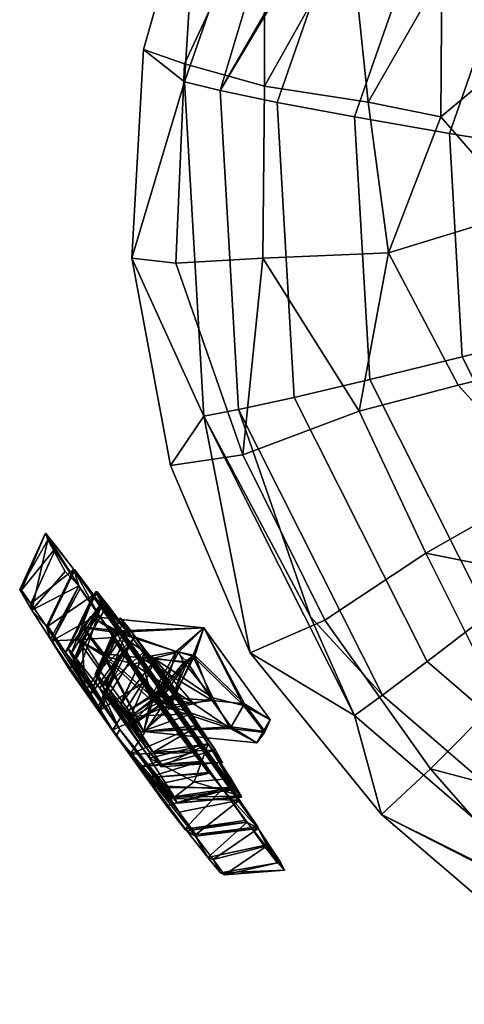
# Model space of a CAD drawing. Header units: millimetres. Extents: x -392 to 392, y -399 to 399.
# Tile 1 of 229: x -310 to -280, y -289 to -222. Entities that reach past the tile are written whole.
import ezdxf

# ---------------------------------------------------------------- set-up
doc = ezdxf.new("R2010")
doc.units = ezdxf.units.MM
doc.header["$MEASUREMENT"] = 0
doc.layers.add('Default', color=7, linetype='Continuous', true_color=0x000000)

msp = doc.modelspace()

# ---------------------------------------------------------------- meshes
at = {"layer": 'Default', "color": 9, "true_color": 0xbfbfbf}
mesh = msp.add_polyface(dxfattribs=at)
corners = [(-250.443, -208.744, 64.946), (-260.56, -202.943, 68.835), (-253.66, -196.322, 70.905), (-243.49, -200.721, 67.554), (-265.608, -210.718, 67.44), (-269.101, -206.552, 70.246), (-264.558, -195.051, 74.965), (-274.132, -199.995, 76.411), (-280.46, -208.854, 75.554), (-273.135, -214.116, 69.19), (-255.148, -188.755, 77.298), (-256.442, -182.987, 84.537), (-243.383, -181.654, 83.932), (-243.279, -189.988, 74.518), (-267.657, -189.139, 82.334), (-285.57, -204.507, 83.115), (-270.037, -184.856, 90.341), (-280.165, -193.609, 87.708), (-258.442, -212.303, 65.253), (-256.544, -176.652, 97.615), (-243.758, -175.098, 97.666), (-291.294, -199.624, 99.451), (-282.323, -189.864, 98.997), (-290.376, -202.602, 91.413), (-270.795, -182.038, 98.557), (-238.643, -198.267, 72.558), (-253.762, -199.134, 72.85), (-251.912, -206.4, 69.168), (-239.811, -205.927, 68.617), (-267.289, -205.933, 73.294), (-262.757, -211.851, 69.524), (-255.373, -192.629, 77.922), (-237.593, -191.609, 77.579), (-271.281, -200.625, 78.444), (-256.662, -187.217, 84.113), (-236.694, -186.072, 83.728), (-274.528, -196.197, 84.7), (-286.599, -210.178, 85.336), (-282.029, -213.073, 79.01), (-257.58, -183.124, 91.041), (-276.902, -192.835, 91.675), (-235.984, -181.885, 90.624), (-242.762, -179.979, 93.003), (-278.371, -190.598, 98.95), (-258.118, -180.419, 98.285), (-290.776, -207.624, 93.795), (-296.523, -226.821, 93.052), (-292.055, -206.448, 99.672), (-270.795, -182.038, 98.557), (-258.118, -180.419, 98.285), (-256.544, -176.652, 97.615), (-243.758, -175.098, 97.666), (-278.371, -190.598, 98.95), (-282.323, -189.864, 98.997), (-291.294, -199.624, 99.451), (-292.055, -206.448, 99.672), (-297.989, -210.996, 99.768), (-293.552, -213.467, 87.287), (-297.989, -210.996, 99.768)]
mesh.append_faces([[corners[k] for k in face] for face in [(0, 1, 2, 3), (4, 5, 1, 1), (1, 6, 2, 2), (5, 7, 6, 1), (8, 7, 5, 9), (10, 11, 12, 13), (14, 11, 10, 6), (14, 6, 7, 7), (7, 8, 15, 15), (11, 14, 16, 16), (16, 14, 17, 17), (0, 18, 1, 1), (19, 20, 12, 11), (21, 22, 17, 23), (19, 16, 24, 24), (16, 17, 22, 24), (25, 26, 27, 28), (29, 30, 27, 26), (31, 26, 25, 32), (31, 33, 29, 26), (34, 31, 32, 35), (36, 33, 31, 34), (37, 38, 33, 36), (39, 40, 36, 34), (37, 36, 40, 40), (41, 39, 34, 35), (41, 42, 39, 39), (43, 40, 39, 44), (45, 46, 40, 40), (46, 37, 40, 40), (43, 47, 45, 40), (42, 44, 39, 39), (48, 49, 50, 50), (51, 50, 49, 49), (49, 48, 52, 52), (53, 52, 48, 48), (52, 53, 54, 54), (54, 55, 52, 52), (54, 56, 55, 55), (15, 57, 23, 23), (18, 4, 1, 1), (2, 6, 10, 10), (23, 58, 21, 21), (2, 13, 3, 3), (10, 13, 2, 2), (11, 16, 19, 19), (14, 7, 17, 17), (7, 15, 17, 17), (17, 15, 23, 23)]], dxfattribs={"color": 9})
mesh = msp.add_polyface(dxfattribs=at)
corners = [(-266.033, -219.526, 65.592), (-242.826, -235.603, 65.679), (-269.002, -224.72, 65.802), (-274.167, -222.405, 67.945), (-281.545, -218.898, 72.623), (-273.135, -214.116, 69.19), (-276.015, -235.006, 67.828), (-281.61, -228.602, 71.136), (-286.504, -227.609, 74.786), (-287.719, -216.137, 78.702), (-285.13, -237.805, 73.413), (-293.64, -238.168, 81.826), (-293.526, -226.53, 82.004), (-285.57, -204.507, 83.115), (-280.46, -208.854, 75.554), (-299.513, -238.488, 91.46), (-298.928, -225.014, 91.43), (-265.608, -210.718, 67.44), (-266.033, -219.526, 65.592), (-293.552, -213.467, 87.287), (-297.989, -210.996, 99.768), (-290.376, -202.602, 91.413), (-302.504, -238.16, 100.819), (-301.714, -224.045, 100.376), (-242.309, -221.683, 66.435), (-249.9, -214.125, 66.96), (-257.854, -218.183, 67.113), (-262.757, -211.851, 69.524), (-257.854, -218.183, 67.113), (-249.9, -214.125, 66.96), (-251.912, -206.4, 69.168), (-270.084, -220.338, 69.911), (-263.27, -224.368, 67.537), (-273.77, -230.927, 70.297), (-265.982, -232.157, 67.821), (-273.068, -243.045, 70.653), (-265.465, -241.071, 68.083), (-267.289, -205.933, 73.294), (-276.428, -216.519, 73.776), (-281.026, -229.726, 74.258), (-282.029, -213.073, 79.01), (-271.281, -200.625, 78.444), (-287.436, -228.606, 79.577), (-286.599, -210.178, 85.336), (-292.672, -227.622, 85.973), (-296.523, -226.821, 93.052), (-256.338, -228.405, 66.692), (-257.734, -239.023, 67.039), (-290.776, -207.624, 93.795), (-292.055, -206.448, 99.672), (-298.939, -226.223, 100.393), (-302.504, -238.16, 100.819), (-298.939, -226.223, 100.393), (-301.714, -224.045, 100.376), (-297.989, -210.996, 99.768), (-292.055, -206.448, 99.672), (-297.628, -248.853, 101.058), (-258.442, -212.303, 65.253), (-250.443, -208.744, 64.946), (-256.338, -228.405, 66.692), (-242.826, -235.603, 65.679), (-258.442, -212.303, 65.253), (-269.002, -224.72, 65.802), (-242.826, -235.603, 65.679), (-269.101, -206.552, 70.246), (-239.811, -205.927, 68.617)]
mesh.append_faces([[corners[k] for k in face] for face in [(0, 1, 2, 2), (3, 4, 5, 5), (3, 6, 7, 7), (4, 7, 8, 8), (9, 4, 8, 8), (8, 10, 11, 12), (13, 14, 9, 9), (15, 16, 12, 11), (5, 17, 18, 3), (19, 20, 21, 21), (16, 15, 22, 23), (24, 25, 26, 26), (27, 28, 29, 30), (27, 31, 32, 28), (31, 33, 34, 32), (35, 36, 34, 33), (37, 38, 31, 27), (38, 39, 33, 31), (40, 38, 37, 41), (42, 39, 38, 40), (43, 44, 42, 40), (45, 44, 43, 43), (46, 32, 34, 34), (34, 36, 47, 46), (48, 49, 50, 45), (51, 52, 53, 53), (54, 53, 52, 52), (52, 55, 54, 54), (51, 56, 52, 52), (57, 58, 1, 1), (26, 59, 60, 24), (57, 1, 0, 0), (13, 9, 19, 19), (19, 12, 16, 16), (16, 23, 20, 19), (18, 17, 61, 61), (62, 6, 3, 3), (47, 63, 46, 46), (5, 4, 14, 14), (14, 4, 9, 9), (9, 8, 12, 12), (9, 12, 19, 19), (5, 64, 17, 17), (10, 8, 7, 7), (3, 18, 62, 62), (3, 7, 4, 4), (7, 6, 10, 10), (29, 65, 30, 30), (46, 28, 32, 32)]], dxfattribs={"color": 9})
mesh = msp.add_polyface(dxfattribs=at)
corners = [(-276.015, -235.006, 67.828), (-269.002, -224.72, 65.802), (-271.506, -244.532, 66.608), (-280.422, -246.751, 71.666), (-285.13, -237.805, 73.413), (-276.015, -235.006, 67.828), (-271.506, -244.532, 66.608), (-274.363, -253.429, 70.067), (-287.128, -248.503, 77.076), (-282.621, -258.117, 76.967), (-270.258, -260.609, 70.75), (-277.663, -268.04, 79.447), (-294.981, -251.457, 87.626), (-293.64, -238.168, 81.826), (-289.438, -262.652, 87.62), (-282.293, -272.716, 88.649), (-299.513, -238.488, 91.46), (-294.491, -264.865, 101.194), (-299.873, -252.179, 101.198), (-267.278, -249.458, 66.523), (-271.161, -275.668, 81.434), (-267.263, -268.447, 73.589), (-285.62, -275.807, 101.666), (-302.504, -238.16, 100.819), (-274.77, -281.334, 92.305), (-273.373, -286.283, 101.774), (-271.161, -275.668, 81.434), (-269.106, -278.498, 78.242), (-274.77, -281.334, 92.305), (-274.403, -288.647, 101.855), (-268.621, -284.196, 91.347), (-273.373, -286.283, 101.774), (-271.899, -285.145, 89.379), (-280.15, -244.841, 74.701), (-273.068, -243.045, 70.653), (-273.77, -230.927, 70.297), (-281.026, -229.726, 74.258), (-273.342, -258.367, 74.993), (-267.61, -253.889, 70.887), (-287.436, -228.606, 79.577), (-286.406, -246.38, 80.099), (-278.399, -262.288, 80.442), (-292.672, -227.622, 85.973), (-291.515, -247.585, 86.559), (-282.523, -265.451, 86.944), (-268.531, -277.525, 87.066), (-265.941, -273.039, 80.55), (-295.273, -248.41, 93.686), (-296.523, -226.821, 93.052), (-285.548, -267.731, 94.102), (-270.416, -280.79, 94.234), (-290.412, -262.418, 95.786), (-271.573, -282.793, 101.632), (-287.434, -269.105, 101.494), (-298.939, -226.223, 100.393), (-297.628, -248.853, 101.058), (-294.491, -264.865, 101.194), (-285.62, -275.807, 101.666), (-287.434, -269.105, 101.494), (-271.573, -282.793, 101.632), (-273.373, -286.283, 101.774), (-299.873, -252.179, 101.198), (-297.628, -248.853, 101.058), (-302.504, -238.16, 100.819), (-273.373, -286.283, 101.774)]
mesh.append_faces([[corners[k] for k in face] for face in [(0, 1, 2, 2), (3, 4, 5, 6), (7, 3, 6, 6), (3, 8, 4, 4), (3, 7, 9, 8), (10, 11, 9, 9), (8, 12, 13, 13), (9, 14, 12, 8), (11, 15, 14, 9), (16, 13, 12, 12), (17, 18, 12, 14), (19, 7, 6, 6), (15, 11, 20, 20), (21, 20, 11, 11), (15, 22, 17, 14), (16, 12, 18, 23), (24, 25, 22, 22), (26, 27, 28, 28), (29, 30, 31, 31), (30, 29, 32, 32), (29, 28, 32, 32), (33, 34, 35, 36), (37, 38, 34, 33), (39, 40, 33, 36), (40, 41, 37, 33), (42, 43, 40, 39), (44, 41, 40, 43), (45, 46, 41, 44), (47, 43, 42, 48), (49, 50, 45, 44), (49, 44, 43, 47), (47, 51, 49, 49), (52, 50, 49, 53), (47, 48, 54, 55), (49, 51, 53, 53), (47, 55, 51, 51), (53, 51, 55, 55), (56, 57, 58, 58), (59, 57, 60, 60), (58, 57, 59, 59), (61, 56, 62, 62), (62, 56, 58, 58), (62, 63, 61, 61), (27, 32, 28, 28), (64, 28, 29, 29), (10, 9, 7, 7), (15, 20, 24, 24), (4, 8, 13, 13), (24, 22, 15, 15)]], dxfattribs={"color": 9})
mesh = msp.add_polyface(dxfattribs=at)
corners = [(-302.614, -271.717, 26.608), (-302.004, -272.577, 28.132), (-302.042, -272.534, 29.53), (-303.781, -270.073, 26.352), (-301.486, -273.317, 29.991), (-301.116, -273.849, 32.397), (-300.158, -275.208, 34.462), (-303.545, -270.475, 40.118), (-305.658, -267.461, 31.88), (-304.816, -268.632, 29.46), (-304.723, -268.781, 27.466), (-305.383, -267.82, 29.892), (-306.679, -266.038, 34.22), (-297.868, -272.218, 28.137), (-302.042, -272.534, 29.53), (-302.004, -272.577, 28.132), (-298.371, -271.619, 26.102), (-302.614, -271.717, 26.608), (-303.781, -270.073, 26.352), (-300.563, -268.641, 24.162), (-299.341, -270.332, 24.679), (-301.768, -266.919, 24.618), (-303.781, -270.073, 26.352), (-304.723, -268.781, 27.466), (-302.689, -265.547, 25.993), (-303.124, -264.827, 28.005), (-304.816, -268.632, 29.46), (-303.656, -264.087, 28.393), (-303.124, -264.827, 28.005), (-305.383, -267.82, 29.892), (-304.816, -268.632, 29.46), (-305.851, -263.961, 33.585), (-304.749, -262.276, 32.77), (-303.73, -263.823, 30.703), (-303.656, -264.087, 28.393), (-304.586, -265.921, 30.324), (-305.383, -267.82, 29.892), (-305.658, -267.461, 31.88), (-306.679, -266.038, 34.22), (-307.875, -264.052, 35.202), (-305.984, -260.512, 33.221), (-301.292, -271.981, 61.665), (-304.664, -267.258, 61.472), (-303.305, -270.059, 53.804), (-301.303, -271.596, 64.695), (-300.519, -272.579, 65.964), (-300.498, -272.431, 67.402), (-302.796, -269.343, 66.212), (-302.469, -269.773, 66.479), (-301.942, -270.242, 68.044), (-302.505, -269.647, 67.22), (-301.046, -271.586, 68.11), (-304.251, -267.63, 63.278), (-303.019, -268.95, 66.934), (-304.45, -267.146, 65.025), (-306.27, -265.249, 59.271), (-304.256, -267.078, 68.02), (-304.854, -266.304, 67.29), (-304.976, -266.312, 65.845), (-303.264, -268.296, 68.027), (-303.249, -268.312, 69.805), (-306.981, -264.842, 47.49), (-303.305, -270.059, 53.804), (-306.429, -265.452, 51.607), (-303.545, -270.475, 40.118), (-306.27, -265.249, 59.271), (-306.022, -265.935, 53.814), (-306.616, -264.955, 55.227), (-306.795, -264.574, 57.533), (-306.679, -266.038, 34.22), (-307.99, -263.945, 36.366), (-308.271, -263.084, 44.008), (-309.268, -261.978, 36.968), (-309.325, -261.534, 43.129), (-310.078, -260.582, 39.466), (-308.184, -263.071, 45.532), (-309.952, -260.628, 41.34), (-307.875, -264.052, 35.202), (-304.943, -260.742, 55.649), (-306.616, -264.955, 55.227), (-306.795, -264.574, 57.533), (-304.497, -261.501, 53.238), (-306.022, -265.935, 53.814), (-304.842, -260.743, 58.199), (-304.14, -261.606, 60.496), (-306.27, -265.249, 59.271), (-304.664, -267.258, 61.472), (-302.398, -263.912, 63.069), (-304.664, -267.258, 61.472), (-304.251, -267.63, 63.278), (-302.398, -263.912, 63.069), (-304.45, -267.146, 65.025), (-302.398, -263.912, 63.069), (-304.45, -267.146, 65.025), (-304.976, -266.312, 65.845), (-303.089, -262.852, 64.711), (-303.284, -262.492, 66.287), (-304.854, -266.304, 67.29), (-304.256, -267.078, 68.02), (-302.749, -263.119, 68.764), (-301.567, -264.71, 69.866), (-303.264, -268.296, 68.027), (-303.249, -268.312, 69.805), (-301.567, -264.71, 69.866), (-303.264, -268.296, 68.027), (-300.989, -265.417, 71.886), (-302.557, -269.148, 71.236), (-299.704, -267.153, 73.132), (-306.071, -260.326, 34.405), (-307.875, -264.052, 35.202), (-307.99, -263.945, 36.366), (-305.984, -260.512, 33.221), (-309.268, -261.978, 36.968), (-306.071, -260.326, 34.405), (-307.99, -263.945, 36.366), (-308.182, -257.209, 37.508), (-310.078, -260.582, 39.466), (-306.993, -259.356, 35.127), (-308.333, -256.776, 41.028), (-309.952, -260.628, 41.34), (-308.271, -263.084, 44.008), (-306.417, -259.234, 45.358), (-309.325, -261.534, 43.129), (-307.596, -257.689, 43.785), (-308.184, -263.071, 45.532), (-306.348, -259.254, 46.777), (-306.417, -259.234, 45.358), (-308.271, -263.084, 44.008), (-308.184, -263.071, 45.532), (-305.089, -260.947, 48.193), (-306.348, -259.254, 46.777), (-306.981, -264.842, 47.49), (-304.579, -261.531, 50.634), (-306.429, -265.452, 51.607), (-304.497, -261.501, 53.238), (-306.429, -265.452, 51.607), (-306.022, -265.935, 53.814), (-304.497, -261.501, 53.238), (-297.361, -278.717, 37.259), (-296.495, -279.753, 39.096), (-297.007, -278.852, 43.429), (-298.775, -276.903, 36.593), (-298.182, -277.27, 44.254), (-303.545, -270.475, 40.118), (-296.221, -279.882, 41.282), (-298.169, -277.155, 45.785), (-299.304, -275.638, 47.339), (-300.158, -275.208, 34.462), (-298.909, -276.787, 35.478), (-299.905, -274.73, 49.611), (-299.855, -274.63, 52.346), (-303.305, -270.059, 53.804), (-300.309, -273.969, 53.97), (-299.618, -274.632, 58.98), (-299.41, -275.048, 55.914), (-298.775, -276.903, 36.593), (-298.909, -276.787, 35.478), (-294.694, -276.323, 34.676), (-294.837, -276.212, 33.555), (-298.909, -276.787, 35.478), (-296.367, -274.078, 32.66), (-300.158, -275.208, 34.462), (-301.116, -273.849, 32.397), (-297.224, -272.999, 30.372), (-301.486, -273.317, 29.991), (-297.334, -272.967, 28.556), (-297.334, -272.967, 28.556), (-301.486, -273.317, 29.991), (-297.868, -272.218, 28.137), (-300.048, -267.004, 67.038), (-302.505, -269.647, 67.22), (-303.019, -268.95, 66.934), (-299.555, -267.703, 66.965), (-299.988, -267.136, 66.166), (-299.613, -267.659, 66.266), (-302.796, -269.343, 66.212), (-302.469, -269.773, 66.479), (-302.557, -269.148, 71.236), (-301.897, -270.204, 69.838), (-298.45, -268.994, 71.922), (-299.704, -267.153, 73.132), (-297.976, -269.774, 69.966), (-301.942, -270.242, 68.044), (-300.498, -272.431, 67.402), (-296.827, -271.444, 68.927), (-301.046, -271.586, 68.11), (-297.976, -269.774, 69.966), (-301.942, -270.242, 68.044), (-296.364, -272.295, 65.985), (-300.519, -272.579, 65.964), (-301.303, -271.596, 64.695), (-297.334, -271.03, 63.155), (-301.303, -271.596, 64.695), (-301.292, -271.981, 61.665), (-297.334, -271.03, 63.155), (-299.618, -274.632, 58.98), (-298.292, -273.597, 60.484), (-301.292, -271.981, 61.665), (-295.104, -274.561, 58.188), (-299.41, -275.048, 55.914), (-295.803, -273.372, 60.936), (-297.334, -271.03, 63.155), (-295.075, -274.632, 55.66), (-295.61, -273.997, 53.482), (-300.309, -273.969, 53.97), (-295.61, -273.997, 53.482), (-300.309, -273.969, 53.97), (-299.855, -274.63, 52.346), (-299.855, -274.63, 52.346), (-295.615, -274.135, 50.86), (-295.61, -273.997, 53.482), (-299.905, -274.73, 49.611), (-295.213, -274.833, 48.469), (-298.169, -277.155, 45.785), (-293.98, -276.644, 47.088), (-299.304, -275.638, 47.339), (-293.963, -276.748, 45.658), (-293.98, -276.644, 47.088), (-298.169, -277.155, 45.785), (-293.349, -277.925, 44.653), (-293.963, -276.748, 45.658), (-297.007, -278.852, 43.429), (-298.182, -277.27, 44.254), (-296.221, -279.882, 41.282), (-292.452, -279.025, 42.994), (-292.181, -279.567, 40.059), (-296.495, -279.753, 39.096), (-292.637, -279.08, 37.64), (-297.361, -278.717, 37.259), (-298.775, -276.903, 36.593), (-294.694, -276.323, 34.676), (-293.568, -277.894, 35.715), (-306.071, -260.326, 34.405), (-306.417, -259.234, 45.358), (-304.749, -262.276, 32.77), (-308.182, -257.209, 37.508), (-306.993, -259.356, 35.127), (-308.333, -256.776, 41.028), (-307.596, -257.689, 43.785), (-306.348, -259.254, 46.777), (-305.089, -260.947, 48.193), (-305.984, -260.512, 33.221), (-303.73, -263.823, 30.703), (-303.124, -264.827, 28.005), (-303.656, -264.087, 28.393), (-297.868, -272.218, 28.137), (-301.768, -266.919, 24.618), (-302.689, -265.547, 25.993), (-298.371, -271.619, 26.102), (-295.213, -274.833, 48.469), (-296.367, -274.078, 32.66), (-293.963, -276.748, 45.658), (-304.579, -261.531, 50.634), (-304.497, -261.501, 53.238), (-295.61, -273.997, 53.482), (-302.398, -263.912, 63.069), (-304.943, -260.742, 55.649), (-304.842, -260.743, 58.199), (-304.14, -261.606, 60.496), (-300.048, -267.004, 67.038), (-299.988, -267.136, 66.166), (-303.284, -262.492, 66.287), (-302.749, -263.119, 68.764), (-303.089, -262.852, 64.711), (-297.334, -271.03, 63.155), (-301.567, -264.71, 69.866), (-300.989, -265.417, 71.886), (-299.341, -270.332, 24.679), (-300.563, -268.641, 24.162), (-297.224, -272.999, 30.372), (-297.334, -272.967, 28.556), (-295.615, -274.135, 50.86), (-294.694, -276.323, 34.676), (-292.181, -279.567, 40.059), (-292.637, -279.08, 37.64), (-293.568, -277.894, 35.715), (-293.98, -276.644, 47.088), (-292.452, -279.025, 42.994), (-293.349, -277.925, 44.653), (-294.837, -276.212, 33.555), (-299.555, -267.703, 66.965), (-297.976, -269.774, 69.966), (-296.827, -271.444, 68.927), (-299.613, -267.659, 66.266), (-299.704, -267.153, 73.132), (-298.45, -268.994, 71.922), (-295.104, -274.561, 58.188), (-295.803, -273.372, 60.936), (-295.075, -274.632, 55.66), (-298.182, -277.27, 44.254), (-302.042, -272.534, 29.53), (-302.469, -269.773, 66.479), (-299.555, -267.703, 66.965), (-294.837, -276.212, 33.555), (-296.364, -272.295, 65.985), (-300.563, -268.641, 24.162), (-302.557, -269.148, 71.236), (-301.897, -270.204, 69.838), (-299.618, -274.632, 58.98)]
mesh.append_faces([[corners[k] for k in face] for face in [(0, 1, 2, 2), (3, 0, 2, 2), (2, 4, 5, 5), (5, 6, 7, 7), (2, 5, 8, 8), (9, 3, 2, 2), (9, 10, 3, 3), (8, 11, 9, 9), (8, 5, 7, 12), (8, 9, 2, 2), (13, 14, 15, 15), (15, 16, 13, 13), (16, 15, 17, 17), (17, 18, 19, 19), (16, 17, 20, 20), (21, 22, 23, 23), (21, 23, 24, 24), (25, 24, 23, 23), (25, 23, 26, 26), (27, 28, 29, 29), (30, 29, 28, 28), (31, 32, 33, 33), (34, 35, 33, 33), (36, 35, 34, 34), (36, 37, 35, 35), (31, 35, 37, 37), (38, 31, 37, 37), (39, 40, 32, 32), (39, 32, 31, 31), (43, 298, 41, 42), (44, 45, 46, 46), (47, 44, 48, 48), (48, 49, 50, 50), (44, 46, 51, 48), (44, 47, 52, 52), (41, 52, 42, 42), (53, 54, 47, 47), (42, 55, 43, 43), (54, 53, 56, 57), (57, 58, 54, 54), (59, 53, 50, 50), (49, 297, 60, 59), (59, 50, 49, 49), (61, 62, 63, 63), (64, 62, 61, 61), (65, 66, 62, 62), (63, 62, 66, 66), (67, 66, 65, 65), (65, 68, 67, 67), (69, 64, 70, 70), (70, 64, 71, 71), (71, 72, 70, 70), (73, 74, 72, 72), (75, 71, 61, 61), (71, 64, 61, 61), (74, 73, 76, 76), (72, 71, 73, 73), (77, 69, 70, 70), (78, 79, 80, 80), (79, 81, 82, 82), (79, 78, 81, 81), (78, 80, 83, 83), (83, 80, 85, 84), (87, 84, 85, 86), (88, 89, 90, 90), (89, 91, 90, 90), (92, 93, 94, 94), (95, 94, 96, 96), (96, 94, 97, 97), (98, 99, 97, 97), (100, 99, 98, 98), (101, 100, 98, 98), (102, 103, 104, 104), (105, 106, 107, 107), (108, 109, 110, 110), (109, 108, 111, 111), (112, 113, 114, 114), (115, 112, 116, 116), (112, 115, 117, 117), (117, 113, 112, 112), (115, 116, 118, 118), (118, 116, 119, 119), (120, 121, 122, 122), (123, 118, 119, 119), (122, 121, 123, 123), (124, 125, 126, 126), (126, 127, 124, 124), (128, 129, 130, 130), (128, 131, 129, 129), (132, 129, 131, 131), (133, 134, 132, 132), (135, 136, 137, 137), (138, 139, 140, 140), (141, 142, 143, 143), (141, 138, 142, 142), (144, 140, 139, 139), (142, 145, 146, 146), (143, 142, 146, 146), (140, 142, 138, 138), (147, 148, 141, 141), (143, 146, 149, 149), (147, 141, 143, 143), (150, 151, 149, 149), (143, 149, 151, 151), (151, 150, 152, 152), (153, 152, 154, 154), (153, 151, 152, 152), (155, 156, 157, 157), (158, 159, 160, 160), (161, 160, 159, 159), (162, 163, 160, 160), (164, 163, 162, 162), (165, 163, 164, 164), (161, 162, 160, 160), (166, 167, 168, 168), (169, 170, 171, 171), (170, 169, 172, 172), (169, 171, 173, 173), (174, 175, 176, 176), (177, 178, 179, 179), (177, 179, 180, 180), (178, 181, 179, 179), (178, 182, 181, 181), (183, 184, 185, 185), (185, 186, 187, 187), (184, 186, 185, 185), (188, 184, 183, 183), (189, 190, 191, 191), (192, 193, 194, 194), (195, 196, 197, 197), (195, 198, 196, 196), (198, 195, 199, 199), (200, 201, 196, 196), (198, 199, 202, 202), (203, 202, 199, 199), (199, 204, 203, 203), (205, 206, 207, 207), (208, 211, 209, 210), (211, 212, 209, 209), (212, 213, 214, 214), (215, 213, 212, 212), (211, 215, 212, 212), (216, 217, 218, 218), (219, 220, 221, 221), (222, 221, 220, 220), (219, 221, 223, 223), (219, 223, 224, 224), (225, 223, 226, 226), (228, 231, 227, 226), (229, 230, 228, 228), (228, 230, 231, 231), (226, 227, 225, 225), (232, 233, 234, 234), (235, 232, 236, 236), (237, 232, 235, 235), (238, 233, 237, 237), (233, 239, 240, 240), (233, 232, 237, 237), (234, 241, 232, 232), (242, 243, 244, 244), (243, 242, 245, 245), (246, 247, 248, 248), (248, 247, 243, 243), (233, 240, 249, 249), (242, 234, 250, 250), (234, 233, 251, 250), (249, 240, 252, 252), (254, 271, 252, 253), (255, 256, 257, 257), (257, 258, 255, 255), (253, 256, 255, 255), (259, 260, 255, 255), (261, 262, 263, 263), (255, 260, 264, 264), (265, 266, 259, 259), (265, 259, 262, 262), (262, 259, 255, 263), (254, 253, 255, 264), (267, 268, 246, 246), (243, 245, 248, 248), (242, 269, 245, 245), (250, 269, 242, 242), (245, 269, 270, 270), (252, 271, 249, 249), (233, 249, 251, 251), (272, 250, 251, 251), (272, 273, 274, 274), (275, 272, 274, 274), (251, 249, 276, 276), (277, 251, 278, 278), (273, 251, 277, 277), (273, 272, 251, 251), (279, 250, 272, 272), (280, 281, 282, 282), (283, 264, 260, 260), (284, 285, 266, 266), (280, 259, 281, 281), (285, 281, 259, 266), (286, 264, 287, 287), (286, 288, 264, 264), (254, 264, 288, 288), (248, 267, 246, 246), (31, 33, 35, 35), (171, 175, 173, 173), (54, 52, 47, 47), (173, 175, 174, 174), (216, 218, 289, 289), (51, 49, 48, 48), (53, 59, 56, 56), (96, 97, 99, 99), (102, 105, 103, 103), (106, 105, 102, 102), (167, 290, 168, 168), (188, 183, 189, 189), (201, 197, 196, 196), (92, 94, 95, 95), (170, 172, 291, 291), (174, 176, 292, 292), (189, 191, 188, 188), (282, 294, 264, 280), (52, 41, 44, 44), (156, 293, 157, 157), (223, 225, 224, 224), (17, 19, 20, 20), (295, 22, 21, 21), (39, 31, 38, 38), (123, 119, 122, 122), (296, 60, 297, 297), (132, 131, 133, 133), (198, 200, 196, 196), (280, 264, 283, 283)]], dxfattribs={"color": 9})
mesh = msp.add_polyface(dxfattribs=at)
corners = [(-299.941, -268.622, 88.685), (-298.366, -265.093, 88.136), (-301.104, -268.156, 88.292), (-298.986, -265.526, 89.593), (-299.348, -264.819, 88.53), (-300.83, -267.722, 89.465), (-298.986, -265.526, 89.593), (-298.743, -265.463, 78.111), (-300.411, -267.865, 77.882), (-299.981, -268.42, 78.926), (-299.499, -264.779, 78.903), (-301.174, -267.807, 79.114), (-298.246, -265.04, 79.574), (-299.981, -268.42, 78.926), (-298.246, -265.04, 79.574), (-302.393, -265.623, 90.841), (-300.83, -267.722, 89.465), (-298.297, -268.306, 90.895), (-304.425, -265.043, 88.784), (-301.104, -268.156, 88.292), (-301.681, -270.189, 83.793), (-299.941, -268.622, 88.685), (-301, -265.232, 90.913), (-299.348, -264.819, 88.53), (-303.525, -263.484, 88.807), (-298.986, -265.526, 89.593), (-297.631, -263.175, 83.899), (-298.366, -265.093, 88.136), (-301.865, -265.202, 76.564), (-301.174, -267.807, 79.114), (-304.36, -264.931, 78.885), (-300.411, -267.865, 77.882), (-301.681, -270.189, 83.793), (-299.981, -268.42, 78.926), (-297.631, -263.175, 83.899), (-299.499, -264.779, 78.903), (-303.461, -263.372, 78.908), (-301.865, -265.202, 76.564), (-298.743, -265.463, 78.111), (-298.246, -265.04, 79.574), (-295.787, -269.88, 78.885), (-299.981, -268.42, 78.926), (-297.053, -268.084, 76.63), (-300.411, -267.865, 77.882), (-301.681, -270.189, 83.793), (-306.168, -263.962, 83.834), (-305.78, -263.102, 80.908), (-304.36, -264.931, 78.885), (-301.681, -270.189, 83.793), (-301.681, -270.189, 83.793), (-295.787, -269.88, 78.885), (-294.044, -270.962, 83.834), (-301.681, -270.189, 83.793), (-294.044, -270.962, 83.834), (-295.852, -269.993, 88.784), (-295.852, -269.993, 88.784), (-298.297, -268.306, 90.895), (-299.941, -268.622, 88.685), (-300.83, -267.722, 89.465), (-301.681, -270.189, 83.793), (-301.681, -270.189, 83.793), (-304.425, -265.043, 88.784), (-306.168, -263.962, 83.834), (-301.865, -265.202, 76.564), (-297.053, -268.084, 76.63), (-300.411, -267.865, 77.882), (-301.865, -265.202, 76.564), (-304.36, -264.931, 78.885), (-303.461, -263.372, 78.908), (-305.78, -263.102, 80.908), (-306.168, -263.962, 83.834), (-305.268, -262.403, 83.858), (-302.393, -265.623, 90.841), (-301, -265.232, 90.913), (-303.525, -263.484, 88.807), (-305.78, -263.102, 80.908), (-305.268, -262.403, 83.858), (-303.461, -263.372, 78.908), (-297.053, -268.084, 76.63), (-298.246, -265.04, 79.574), (-294.887, -268.322, 78.908), (-298.743, -265.463, 78.111), (-297.631, -263.175, 83.899), (-294.887, -268.322, 78.908), (-293.144, -269.403, 83.858), (-293.494, -270.196, 80.908), (-297.631, -263.175, 83.899), (-293.533, -270.262, 86.784), (-293.144, -269.403, 83.858), (-294.952, -268.434, 88.807), (-294.952, -268.434, 88.807), (-298.366, -265.093, 88.136), (-297.011, -267.9, 90.85), (-301, -265.232, 90.913), (-298.986, -265.526, 89.593), (-297.631, -263.175, 83.899), (-305.818, -263.169, 86.784), (-303.525, -263.484, 88.807), (-305.268, -262.403, 83.858), (-293.144, -269.403, 83.858), (-294.044, -270.962, 83.834), (-293.494, -270.196, 80.908), (-295.852, -269.993, 88.784), (-294.952, -268.434, 88.807), (-297.011, -267.9, 90.85), (-293.533, -270.262, 86.784), (-301, -265.232, 90.913), (-302.393, -265.623, 90.841), (-298.297, -268.306, 90.895), (-293.494, -270.196, 80.908), (-293.533, -270.262, 86.784), (-305.818, -263.169, 86.784), (-297.631, -263.175, 83.899), (-301.865, -265.202, 76.564), (-297.631, -263.175, 83.899), (-297.631, -263.175, 83.899), (-305.78, -263.102, 80.908), (-305.818, -263.169, 86.784), (-305.818, -263.169, 86.784), (-304.425, -265.043, 88.784), (-293.533, -270.262, 86.784), (-299.941, -268.622, 88.685), (-293.494, -270.196, 80.908), (-295.787, -269.88, 78.885), (-294.887, -268.322, 78.908), (-297.053, -268.084, 76.63), (-298.297, -268.306, 90.895), (-297.011, -267.9, 90.85)]
mesh.append_faces([[corners[k] for k in face] for face in [(0, 1, 2, 2), (1, 0, 3, 3), (1, 4, 2, 2), (4, 5, 2, 2), (5, 4, 6, 6), (7, 8, 9, 9), (8, 10, 11, 11), (9, 12, 7, 7), (8, 7, 10, 10), (13, 11, 14, 14), (10, 14, 11, 11), (15, 16, 17, 17), (15, 18, 19, 19), (20, 21, 19, 19), (18, 20, 19, 19), (16, 15, 19, 19), (22, 23, 24, 24), (25, 23, 22, 22), (23, 26, 24, 24), (27, 26, 23, 23), (28, 29, 30, 30), (31, 29, 28, 28), (32, 29, 33, 33), (34, 35, 36, 36), (37, 35, 38, 38), (34, 39, 35, 35), (40, 41, 42, 42), (41, 43, 42, 42), (41, 40, 44, 44), (45, 46, 47, 47), (47, 48, 45, 45), (49, 50, 51, 51), (52, 53, 54, 54), (55, 56, 57, 57), (58, 57, 56, 56), (55, 57, 59, 59), (60, 61, 62, 62), (63, 64, 65, 65), (66, 67, 68, 68), (69, 70, 71, 71), (72, 73, 74, 74), (75, 76, 77, 77), (78, 79, 80, 80), (78, 81, 79, 79), (79, 82, 80, 80), (83, 84, 85, 85), (84, 83, 86, 86), (87, 88, 89, 89), (90, 91, 92, 92), (93, 92, 94, 94), (94, 92, 91, 91), (90, 95, 91, 91), (96, 97, 98, 98), (99, 100, 101, 101), (102, 103, 104, 104), (105, 103, 102, 102), (106, 107, 108, 108), (29, 32, 30, 30), (35, 37, 36, 36), (50, 109, 51, 51), (53, 110, 54, 54), (61, 111, 62, 62), (76, 112, 77, 77), (81, 78, 113, 113), (88, 114, 89, 89), (97, 115, 98, 98), (116, 68, 67, 67), (117, 71, 70, 70), (74, 118, 119, 119), (99, 120, 100, 100), (6, 121, 5, 5), (122, 123, 124, 124), (72, 74, 119, 119), (123, 125, 124, 124), (102, 104, 126, 126), (106, 108, 127, 127)]], dxfattribs={"color": 9})

doc.saveas('drawing.dxf')
